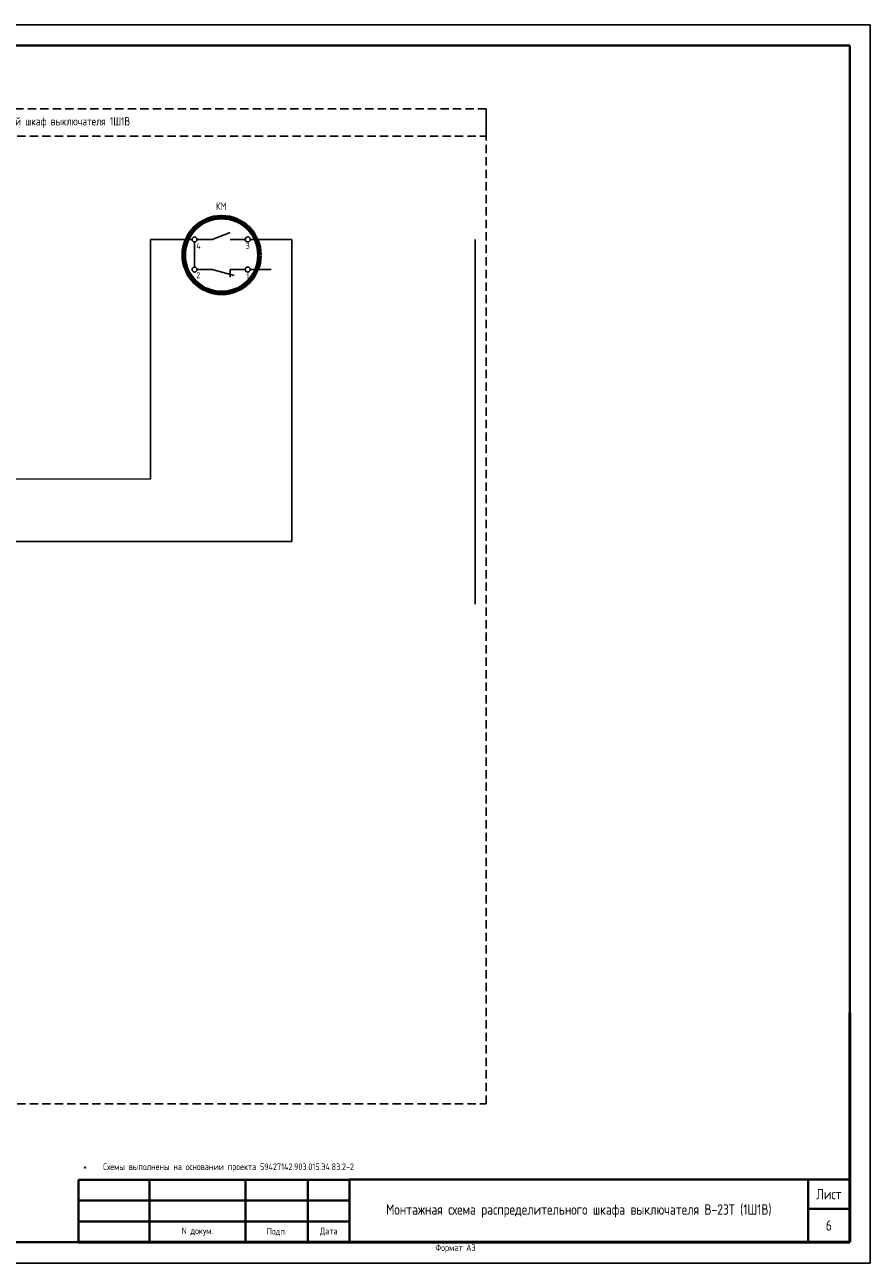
# Model space of a CAD drawing. Header units: millimetres. Extents: x 3972 to 7513, y 1417 to 2199.
# Tile 13 of 16: x 6529 to 6732, y 1779 to 2076. Entities that reach past the tile are written whole.
import ezdxf

# ---------------------------------------------------------------- set-up
doc = ezdxf.new("R2010")
doc.units = ezdxf.units.MM
doc.linetypes.add('JIS_02_2.0', pattern=[3, 2, -1])
doc.layers.add('основная 0.5', color=7, linetype='Continuous', lineweight=50)
doc.styles.add('SIMPLEX', font='GOST.ttf', dxfattribs={"height": 5})

msp = doc.modelspace()

# ---------------------------------------------------------------- linework, layer by layer
for p, q in [((6311.8, 2075.61), (6731.81, 2075.61)), ((6731.81, 1778.56), (6731.81, 2075.61)), ((6731.81, 1778.56), (6731.81, 2075.61)), ((6569.1, 2024.12), (6559.1, 2024.12)), ((6559.1, 2024.12), (6559.1, 1966.66)), ((6569.7, 2023.52), (6569.7, 2017.5)), ((6573.91, 2024.12), (6570.3, 2024.12)), ((6573.91, 2024.12), (6578.25, 2025.78)), ((6578.25, 2024.12), (6581.86, 2024.12)), ((6583.06, 2024.12), (6593.06, 2024.12)), ((6593.06, 2024.12), (6593.06, 1951.66)), ((6637.01, 1936.66), (6637.01, 2024.12)), ((6573.91, 2016.9), (6570.3, 2016.9)), ((6573.91, 2016.9), (6579.21, 2015.48)), ((6578.25, 2016.9), (6581.86, 2016.9)), ((6578.25, 2016.9), (6578.25, 2015.09)), ((6583.06, 2016.9), (6588.06, 2016.9)), ((6559.1, 1966.66), (6506.89, 1966.67)), ((6512, 1951.66), (6593.06, 1951.66)), ((6311.8, 1778.56), (6731.81, 1778.56))]:
    msp.add_line(p, q)
at = {"lineweight": 40}
for p, q in [((6331.8, 2070.61), (6726.89, 2070.61)), ((6726.89, 2070.61), (6726.89, 1783.61)), ((6541.89, 1798.6), (6606.89, 1798.6)), ((6716.89, 1798.61), (6716.89, 1783.61)), ((6541.89, 1793.6), (6606.89, 1793.6)), ((6716.89, 1791.61), (6726.89, 1791.61)), ((6541.89, 1788.6), (6606.89, 1788.6)), ((6331.8, 1783.61), (6726.89, 1783.61))]:
    msp.add_line(p, q, dxfattribs=at)
at = {"color": 32, "linetype": 'JIS_02_2.0', "true_color": 0xcd6928}
for points in [[(6639.67, 2055.47), (6422.17, 2055.47), (6422.17, 1816.83), (6639.67, 1816.83)], [(6639.67, 2055.47), (6422.17, 2055.47), (6422.17, 2048.9), (6639.67, 2048.9)]]:
    msp.add_lwpolyline(points, close=True, dxfattribs=at)
at = {"lineweight": 80}
msp.add_circle((6576.19, 2020.37), 9.09, dxfattribs=at)
for centre in [(6569.7, 2024.12), (6582.46, 2024.12), (6569.7, 2016.9), (6582.46, 2016.9)]:
    msp.add_circle(centre, 0.599)
at = {"layer": 'основная 0.5', "color": 0}
for p, q in [((6726.89, 1783.61), (6726.89, 1838.61)), ((6541.89, 1783.61), (6726.89, 1783.61))]:
    msp.add_line(p, q, dxfattribs=at)
at = {"layer": 'основная 0.5', "lineweight": 40}
for p, q in [((6541.89, 1783.61), (6541.89, 1798.6)), ((6558.89, 1783.61), (6558.89, 1798.6)), ((6581.89, 1783.61), (6581.89, 1798.6)), ((6596.89, 1783.61), (6596.89, 1798.6)), ((6606.89, 1783.61), (6606.89, 1798.61)), ((6606.89, 1798.61), (6726.89, 1798.61))]:
    msp.add_line(p, q, dxfattribs=at)

# ---------------------------------------------------------------- texts
at = {"attachment_point": 5, "style": 'SIMPLEX'}
for s, insert, char_height, width in [('Распределительный шкаф выключателя 1Ш1В', (6530.92, 2052.18), 2, 217.5009), ('КМ', (6576.08, 2032.1), 1.805, 4.3392)]:
    msp.add_mtext(s, dxfattribs=dict(at, insert=insert, char_height=char_height, width=width))
at = {"color": 7, "char_height": 1.44, "width": 2.0728, "attachment_point": 5, "style": 'SIMPLEX'}
for s, insert in [('4', (6570.64, 2022.59)), ('3', (6582.46, 2022.57)), ('2', (6570.6, 2015.54)), ('1', (6582.46, 2015.31))]:
    msp.add_mtext(s, dxfattribs=dict(at, insert=insert))
at = {"lineweight": 35, "attachment_point": 5, "line_spacing_factor": 0.8, "style": 'SIMPLEX'}
for s, insert, char_height, width in [('\\pxi-3,l4,ql,t4;*^IСхемы выполнены на основании проекта 59427142.903.015.Э4.83.2-2', (6633.86, 1801.48), 1.6, 185), ('Монтажная схема распределительного шкафа выключателя В-23Т (1Ш1В)', (6661.89, 1791.11), 2.5, 110), ('Лист', (6721.89, 1795.11), 2.5, 10), ('6', (6721.89, 1787.61), 2.5, 10), ('N докум.', (6570.39, 1786.11), 1.6, 23), ('Подп.', (6589.39, 1786.11), 1.6, 15), ('Дата', (6601.89, 1786.11), 1.6, 10)]:
    msp.add_mtext(s, dxfattribs=dict(at, insert=insert, char_height=char_height, width=width))
at = {"lineweight": 30, "insert": (6627.49, 1783.08), "char_height": 1.6, "attachment_point": 1, "style": 'SIMPLEX'}
msp.add_mtext_dynamic_manual_height_columns('Формат А3', width=45.8537, gutter_width=12.5, heights=[0], dxfattribs=at)

doc.saveas('drawing.dxf')
